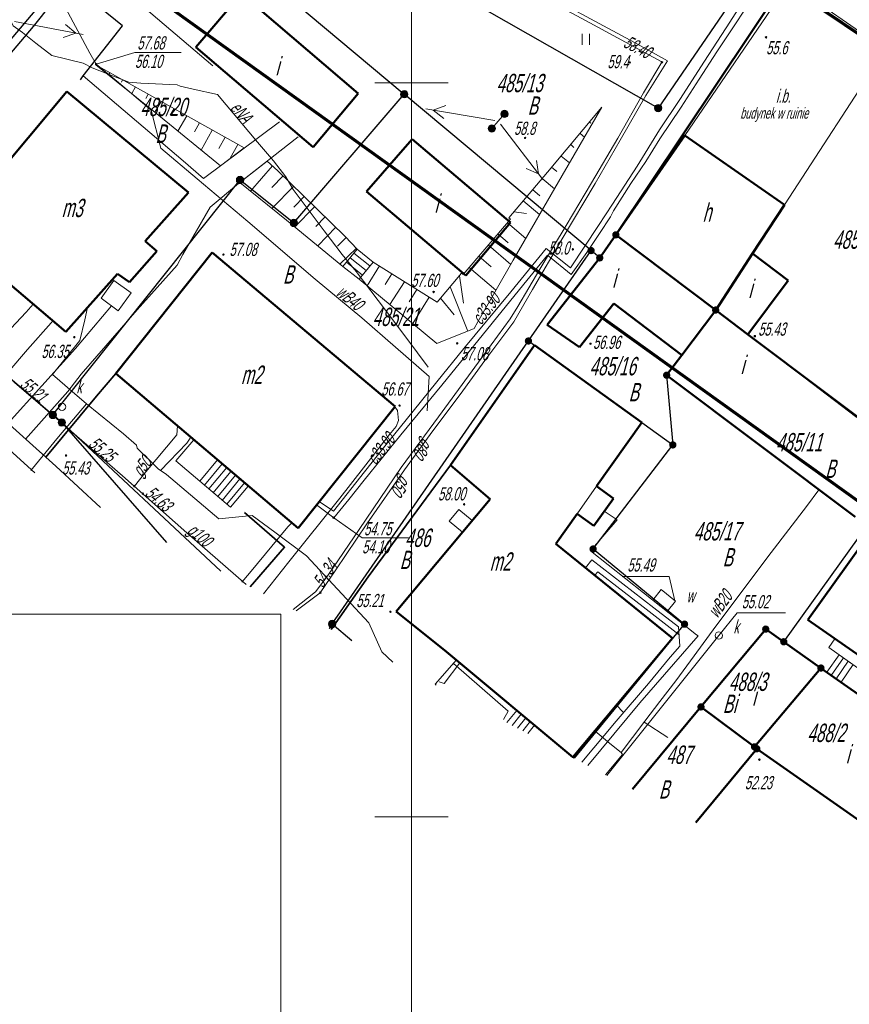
# Model space of a CAD drawing. Header units: millimetres. Extents: x 6567289036 to 6568990308, y 5976640423 to 5977332400.
# Tile 3 of 216: x 6567341331 to 6567397863, y 5976709643 to 5976776722. Entities that reach past the tile are written whole.
import ezdxf

# ---------------------------------------------------------------- set-up
doc = ezdxf.new("R2010")
doc.units = ezdxf.units.MM
doc.layers.add('0_PODKŁADANKI', color=7, linetype='Continuous')
doc.styles.get("Standard").update_dxf_attribs({"font": 'arial.ttf'})

# ---------------------------------------------------------------- blocks, each defined once
blk = doc.blocks.new('EGBP04_02')
at = {"linetype": 'Continuous', "lineweight": 18}
blk.add_hatch(color=7, dxfattribs=at).paths.add_polyline_path([(0, -0.5, 1), (0, 0.5, 1)])
at = {"color": 0, "linetype": 'Continuous', "lineweight": 18}
blk.add_circle((0, 0), 0.5, dxfattribs=at)
blk = doc.blocks.new('EGBP04_03')
at = {"linetype": 'Continuous', "lineweight": 13}
for color, points in [(7, [(0, -0.5, 1), (0, 0.5, 1)]), (0, [(0, -0.1, 1), (0, 0.1, 1)])]:
    blk.add_hatch(color=color, dxfattribs=at).paths.add_polyline_path(points)
at = {"color": 0, "linetype": 'Continuous', "lineweight": 13}
blk.add_circle((0, 0), 0.1, dxfattribs=at)
blk = doc.blocks.new('RTPW01')
at = {"linetype": 'Continuous', "lineweight": 13}
blk.add_hatch(color=0, dxfattribs=at).paths.add_polyline_path([(0, -0.1, 1), (0, 0.1, 1)])
at = {"color": 0, "linetype": 'Continuous', "lineweight": 13}
blk.add_circle((0, 0), 0.1, dxfattribs=at)
blk = doc.blocks.new('SUUS22_01')
at = {"color": 0, "linetype": 'Continuous', "lineweight": 13}
blk.add_circle((0, 0), 0.5, dxfattribs=at)
blk = doc.blocks.new('BUIB04_01')
at = {"linetype": 'Continuous', "lineweight": 18}
blk.add_hatch(color=7, dxfattribs=at).paths.add_polyline_path([(0, -0.5, 1), (0, 0.5, 1)])
at = {"color": 0, "linetype": 'Continuous', "lineweight": 18}
blk.add_circle((0, 0), 0.5, dxfattribs=at)
blk = doc.blocks.new('SUPE04')
at = {"color": 0, "linetype": 'Continuous', "lineweight": 18, "flags": 128}
for points in [[(0.5, 0), (10, 0)], [(9, 0), (7.4, 0.9)], [(9, 0), (7.4, -0.9)]]:
    blk.add_lwpolyline(points, dxfattribs=at)
blk = doc.blocks.new('SUPS01_08')
at = {"linetype": 'Continuous', "lineweight": 13}
blk.add_hatch(color=0, dxfattribs=at).paths.add_polyline_path([(0, -0.1, 1), (0, 0.1, 1)])
at = {"color": 0, "linetype": 'Continuous', "lineweight": 13}
blk.add_circle((0, 0), 0.1, dxfattribs=at)
blk = doc.blocks.new('PTTU04_1')
at = {"color": 0, "linetype": 'Continuous', "lineweight": 18, "flags": 128}
for points in [[(-0.5, 0.7), (-0.5, -0.8)], [(0.5, 0.7), (0.5, -0.8)]]:
    blk.add_lwpolyline(points, dxfattribs=at)

msp = doc.modelspace()

# ---------------------------------------------------------------- linework, layer by layer
at = {"layer": '0_PODKŁADANKI', "linetype": 'Continuous', "lineweight": 13, "flags": 128}
for points in [[(6567368036.345362, 5977052422.753954), (6567368036.345362, 5976672422.753954)], [(6567368036.345362, 5976769922.753954), (6567368036.345362, 5976774922.753954)], [(6567365536.345362, 5976772422.753954), (6567370536.345362, 5976772422.753954)], [(6567368036.345362, 5976719922.753954), (6567368036.345362, 5976724922.753954)], [(6567365536.345362, 5976722422.753954), (6567370536.345362, 5976722422.753954)]]:
    msp.add_lwpolyline(points, dxfattribs=at)
at = {"layer": '0_PODKŁADANKI', "lineweight": 70, "flags": 128}
msp.add_lwpolyline([(6567404736.345362, 5976739422.753954), (6567351762.778372, 5976777404.141075), (6567366146.075858, 5976800736.645169), (6567331457.154829, 5976823648.519215), (6567352156.941767, 5976859663.035738), (6567388004.251012, 5976922023.146966), (6567434454.322674, 5977002407.900146), (6567546736.345362, 5976901322.753954), (6567526086.345362, 5976874932.753954), (6567498709.432438, 5976815801.160638), (6567474536.620397, 5976767698.485344), (6567446143.972124, 5976711666.871627)], close=True, dxfattribs=at)
at = {"layer": '0_PODKŁADANKI', "linetype": 'Continuous', "lineweight": 18, "flags": 128}
for points in [[(6567359974.345362, 5976736538.753954), (6567361496.345362, 5976737732.753954), (6567362326.345362, 5976738852.753954), (6567364466.345362, 5976741992.753954), (6567367316.345362, 5976746212.753954), (6567369876.345362, 5976749672.753954), (6567372606.345362, 5976753382.753954), (6567374756.345362, 5976756332.753954), (6567375266.345362, 5976757172.753954), (6567376776.345362, 5976759722.753954), (6567378576.345362, 5976762702.753954), (6567380286.345362, 5976765602.753954), (6567382086.345362, 5976768652.753954), (6567383846.345362, 5976771742.753954), (6567385096.345362, 5976773822.753954), (6567385046.345362, 5976773862.753954), (6567379636.345362, 5976776792.753954), (6567376866.345362, 5976778302.753954), (6567372216.345362, 5976780872.753954), (6567369336.345362, 5976782402.753954), (6567365226.345362, 5976784632.753954), (6567363346.345362, 5976785642.753954), (6567364716.345362, 5976788152.753954), (6567365746.345362, 5976790112.753954)], [(6567360161.345362, 5976736439.753954), (6567361816.345362, 5976737682.753954), (6567362876.345362, 5976739232.753954), (6567364986.345362, 5976742372.753954), (6567367546.345362, 5976746052.753954), (6567369486.345362, 5976748722.753954), (6567371346.345362, 5976751192.753953), (6567373026.345362, 5976753492.753954), (6567374996.345362, 5976756142.753954), (6567376266.345362, 5976758342.753954), (6567378306.345362, 5976761802.753954), (6567380536.345362, 5976765552.753954), (6567382246.345362, 5976768512.753954), (6567384006.345362, 5976771562.753954), (6567385466.345362, 5976773922.753954), (6567383236.345362, 5976775172.753954), (6567379626.345362, 5976777092.753954), (6567375896.345362, 5976779112.753954), (6567371196.345362, 5976781682.753954), (6567367336.345362, 5976783792.753954), (6567363706.345362, 5976785832.753954), (6567364236.345362, 5976786742.753954), (6567364926.345362, 5976787992.753954), (6567365976.345362, 5976789992.753954)], [(6567377206.345362, 5976761142.753954), (6567378866.345362, 5976759822.753954), (6567380776.345362, 5976762692.753953), (6567381726.345362, 5976764152.753954), (6567383396.345362, 5976766732.753954), (6567384926.345362, 5976769222.753954), (6567386316.345362, 5976771282.753954), (6567387996.345362, 5976773902.753954), (6567389716.345362, 5976776562.753954), (6567391316.345362, 5976779062.753954), (6567392416.345362, 5976778552.753954), (6567393346.345362, 5976780132.753954), (6567392596.345362, 5976780622.753954), (6567393166.345362, 5976781582.753954), (6567395276.345362, 5976784592.753954), (6567396846.345362, 5976786862.753954), (6567398736.345362, 5976789582.753954)], [(6567377286.345362, 5976760672.753954), (6567378906.345362, 5976759372.753954), (6567379986.345362, 5976760852.753954), (6567380846.345362, 5976762162.753954), (6567381596.345362, 5976763292.753954), (6567381796.345362, 5976763692.753953), (6567382986.345362, 5976765552.753954), (6567383996.345362, 5976767062.753954), (6567384956.345362, 5976768612.753954), (6567386396.345362, 5976770762.753954), (6567387626.345362, 5976772662.753954), (6567388846.345362, 5976774522.753954), (6567390056.345362, 5976776382.753954), (6567391376.345362, 5976778392.753954), (6567392486.345362, 5976777822.753954), (6567393866.345362, 5976780162.753954), (6567393116.345362, 5976780652.753954), (6567393706.345362, 5976781672.753954), (6567395346.345362, 5976784042.753954), (6567396986.345362, 5976786412.753954), (6567398856.345362, 5976789102.753954)], [(6567305016.345362, 5976783162.753954), (6567307586.345362, 5976780862.753954), (6567313146.345362, 5976776022.753954), (6567316496.345362, 5976773172.753954), (6567318876.345362, 5976771132.753954), (6567322426.345362, 5976767992.753954), (6567325886.345362, 5976764922.753954), (6567328316.345362, 5976762982.753954), (6567330716.345362, 5976760952.753954), (6567333506.345362, 5976758602.753954), (6567336436.345362, 5976756142.753954), (6567338756.345362, 5976754172.753954), (6567339146.345362, 5976753702.753954), (6567341006.345362, 5976751982.753954), (6567344186.345362, 5976749262.753954), (6567348346.345362, 5976745642.753954), (6567352726.345362, 5976741772.753954), (6567356771.345362, 5976738233.753954)], [(6567304166.345362, 5976780222.753954), (6567304546.345362, 5976779862.753954), (6567305426.345362, 5976778942.753953), (6567310236.345362, 5976774612.753954), (6567315586.345362, 5976769742.753954), (6567320266.345362, 5976765592.753954), (6567324396.345362, 5976761922.753954), (6567326756.345362, 5976759822.753954), (6567331116.345362, 5976755992.753954), (6567334636.345362, 5976752812.753954), (6567339786.345362, 5976748162.753954), (6567341146.345362, 5976746972.753954), (6567342358.345362, 5976745859.753954)], [(6567344476.345362, 5976777482.753954), (6567346106.345362, 5976774432.753954), (6567346536.345362, 5976773692.753953), (6567348066.345362, 5976772442.753953), (6567350296.345362, 5976770562.753954), (6567350956.345362, 5976767972.753954), (6567353416.345362, 5976765872.753954), (6567356886.345362, 5976762962.753954), (6567361456.345362, 5976759042.753954), (6567364646.345362, 5976756402.753954), (6567369226.345362, 5976752412.753954), (6567369086.345362, 5976750072.753954)], [(6567369156.345362, 5976753052.753954), (6567367706.345362, 5976754992.753954), (6567366256.345362, 5976756922.753954), (6567364266.345362, 5976759572.753954), (6567363316.345362, 5976760732.753954), (6567362086.345362, 5976762342.753954), (6567359956.345362, 5976765162.753954), (6567359466.345362, 5976766022.753954), (6567358626.345362, 5976767102.753954), (6567357536.345362, 5976768382.753954), (6567354816.345362, 5976771622.753954), (6567353156.345362, 5976771982.753954), (6567352266.345362, 5976772192.753953), (6567352066.345362, 5976772282.753954), (6567349576.345362, 5976772402.753954), (6567348776.345362, 5976772472.753954), (6567346266.345362, 5976773432.753954), (6567345666.345362, 5976773752.753954), (6567343516.345362, 5976774272.753954), (6567342436.345362, 5976775112.753954), (6567341516.345362, 5976775852.753954), (6567340896.345362, 5976776292.753954), (6567340736.345362, 5976776652.753954)], [(6567346536.345362, 5976773692.753953), (6567349186.345362, 5976774482.753954), (6567352323.345361, 5976774482.753954)], [(6567346606.345362, 5976773612.753954), (6567346606.345362, 5976773602.753954)], [(6567347476.345362, 5976773112.753954), (6567347386.345362, 5976772962.753954)], [(6567348346.345362, 5976772622.753954), (6567348266.345362, 5976772472.753954)], [(6567349226.345362, 5976772142.753954), (6567348966.345362, 5976771682.753954)], [(6567350096.345362, 5976771652.753954), (6567349926.345362, 5976771352.753954)], [(6567350966.345362, 5976771152.753954), (6567350546.345362, 5976770412.753954)], [(6567351846.345362, 5976770662.753954), (6567351586.345362, 5976770222.753954)], [(6567352716.345362, 5976770182.753954), (6567352116.345362, 5976769132.753954)], [(6567380806.345362, 5976770502.753954), (6567380846.345362, 5976770472.753954)], [(6567353576.345362, 5976769692.753953), (6567353236.345362, 5976769082.753954)], [(6567380156.345362, 5976769742.753954), (6567380246.345362, 5976769662.753954)], [(6567354456.345362, 5976769202.753954), (6567353696.345362, 5976767842.753954)], [(6567355326.345362, 5976768712.753954), (6567354906.345362, 5976767952.753954)], [(6567379516.345362, 5976768972.753954), (6567379816.345362, 5976768712.753954)], [(6567356196.345362, 5976768222.753954), (6567355646.345362, 5976767242.753954)], [(6567378876.345362, 5976768212.753954), (6567379086.345362, 5976768022.753954)], [(6567378226.345362, 5976767432.753954), (6567378796.345362, 5976766972.753954)], [(6567358556.345362, 5976766762.753954), (6567357056.345362, 5976765042.753954)], [(6567359286.345362, 5976766082.753954), (6567358516.345362, 5976765282.753954)], [(6567377576.345362, 5976766672.753954), (6567377936.345362, 5976766382.753954)], [(6567360006.345362, 5976765372.753954), (6567358526.345362, 5976763872.753954)], [(6567376936.345362, 5976765902.753954), (6567377766.345362, 5976765202.753954)], [(6567360716.345362, 5976764672.753954), (6567360016.345362, 5976763952.753954)], [(6567376286.345362, 5976765142.753954), (6567376776.345362, 5976764732.753954)], [(6567375636.345362, 5976764382.753954), (6567376756.345362, 5976763442.753953)], [(6567361426.345362, 5976763982.753954), (6567360086.345362, 5976762602.753954)], [(6567374996.345362, 5976763622.753954), (6567375856.345362, 5976763512.753954)], [(6567362146.345362, 5976763282.753954), (6567361516.345362, 5976762622.753954)], [(6567374566.345362, 5976762892.753954), (6567375816.345362, 5976761822.753954)], [(6567362866.345362, 5976762582.753954), (6567361636.345362, 5976761312.753954)], [(6567373916.345362, 5976762122.753954), (6567374606.345362, 5976761522.753954)], [(6567363586.345362, 5976761882.753954), (6567362976.345362, 5976761302.753954)], [(6567373266.345362, 5976761362.753954), (6567374796.345362, 5976760052.753954)], [(6567361566.345362, 5976743662.753954), (6567362726.345362, 5976742792.753954), (6567363766.345362, 5976744042.753954), (6567364796.345362, 5976745342.753954), (6567367296.345362, 5976748432.753954), (6567370086.345362, 5976751832.753954), (6567375386.345362, 5976758332.753954), (6567377286.345362, 5976760672.753954)], [(6567361746.345362, 5976743902.753954), (6567362706.345362, 5976743242.753954), (6567364836.345362, 5976745912.753954), (6567366216.345362, 5976747672.753954), (6567367656.345362, 5976749452.753954), (6567369756.345362, 5976752042.753954), (6567371596.345362, 5976754332.753954), (6567374806.345362, 5976758172.753954), (6567377206.345362, 5976761142.753954)], [(6567364276.345362, 5976761162.753954), (6567363146.345362, 5976760072.753954)], [(6567363356.345362, 5976759902.753954), (6567364336.345362, 5976761092.753954)], [(6567365196.345362, 5976759942.753953), (6567364106.345362, 5976760812.753954)], [(6567364336.345362, 5976761092.753954), (6567365426.345362, 5976760202.753954)], [(6567364686.345362, 5976759322.753954), (6567363596.345362, 5976760192.753953)], [(6567364936.345362, 5976759632.753954), (6567363856.345362, 5976760502.753954)], [(6567365426.345362, 5976760202.753954), (6567364456.345362, 5976759052.753954)], [(6567372616.345362, 5976760602.753954), (6567373456.345362, 5976759882.753954)], [(6567364456.345362, 5976759052.753954), (6567363356.345362, 5976759902.753954)], [(6567365856.345362, 5976759942.753953), (6567365006.345362, 5976758592.753954)], [(6567366696.345362, 5976759402.753954), (6567366236.345362, 5976758672.753954)], [(6567371966.345362, 5976759842.753954), (6567373786.345362, 5976758292.753954)], [(6567367546.345362, 5976758872.753954), (6567366556.345362, 5976757312.753954)], [(6567371296.345362, 5976759282.753954), (6567371576.345362, 5976757402.753954)], [(6567368396.345362, 5976758342.753954), (6567367866.345362, 5976757502.753954)], [(6567370656.345362, 5976758522.753954), (6567371866.345362, 5976755512.753954)], [(6567339006.345362, 5976753872.753954), (6567341776.345362, 5976756802.753954), (6567342256.345362, 5976757342.753954)], [(6567369236.345362, 5976757812.753954), (6567368116.345362, 5976756022.753954)], [(6567370016.345362, 5976757752.753954), (6567370936.345362, 5976756622.753954)], [(6567343576.345362, 5976752542.753954), (6567345426.345362, 5976754862.753954), (6567345766.345362, 5976756272.753954), (6567345956.345362, 5976757112.753954)], [(6567337028.345362, 5976748679.753954), (6567337316.345362, 5976749012.753954), (6567339016.345362, 5976750952.753954), (6567341866.345362, 5976754262.753954), (6567343466.345362, 5976756062.753954), (6567343596.345362, 5976756212.753954)], [(6567343576.345362, 5976752542.753954), (6567344906.345362, 5976751392.753954), (6567345886.345362, 5976750562.753954), (6567348406.345362, 5976748502.753954), (6567349286.345362, 5976747732.753954), (6567349326.345362, 5976747522.753954), (6567350776.345362, 5976746122.753954), (6567351346.345362, 5976745732.753954), (6567354906.345362, 5976742712.753954), (6567357166.345362, 5976742952.753954), (6567358706.345362, 5976741812.753954), (6567360886.345362, 5976740192.753953), (6567362986.345362, 5976737922.753954), (6567365126.345362, 5976735632.753954), (6567366016.345362, 5976733662.753954), (6567366747.345362, 5976732954.753954)], [(6567342094.345362, 5976745998.753954), (6567343966.345362, 5976748292.753954), (6567345886.345362, 5976750562.753954)], [(6567349146.345362, 5976744942.753953), (6567349926.345362, 5976745922.753954), (6567352036.345362, 5976748432.753954), (6567352076.345362, 5976749052.753954)], [(6567350936.345362, 5976746012.753954), (6567352726.345362, 5976747882.753954), (6567352996.345362, 5976748272.753954)], [(6567353196.345362, 5976748102.753954), (6567351976.345362, 5976746662.753954)], [(6567356906.345362, 5976744952.753954), (6567353196.345362, 5976748102.753954)], [(6567351976.345362, 5976746662.753954), (6567355686.345362, 5976743512.753954)], [(6567354816.345362, 5976746732.753954), (6567353606.345362, 5976745272.753954)], [(6567355126.345362, 5976746462.753954), (6567353916.345362, 5976745012.753954)], [(6567355436.345362, 5976746212.753954), (6567354216.345362, 5976744762.753954)], [(6567355726.345362, 5976745942.753953), (6567354516.345362, 5976744492.753954)], [(6567356036.345362, 5976745692.753953), (6567354826.345362, 5976744242.753954)], [(6567356336.345362, 5976745432.753954), (6567355126.345362, 5976743972.753954)], [(6567356646.345362, 5976745172.753954), (6567355436.345362, 5976743722.753954)], [(6567355686.345362, 5976743512.753954), (6567356906.345362, 5976744952.753954)], [(6567381248.345362, 5976725282.753954), (6567382416.345362, 5976726652.753954), (6567382306.345362, 5976726792.753954), (6567383086.345362, 5976727822.753954), (6567383926.345362, 5976728942.753953), (6567384956.345362, 5976730282.753954), (6567386036.345362, 5976731682.753954), (6567387286.345362, 5976733392.753954), (6567388776.345362, 5976735402.753954), (6567392536.345362, 5976740432.753954), (6567394946.345362, 5976743552.753954), (6567395776.345362, 5976744702.753954)], [(6567362726.345362, 5976742792.753954), (6567364666.345362, 5976741412.753954), (6567367828.345362, 5976741412.753954)], [(6567356464.345362, 5976738395.753954), (6567356996.345362, 5976739022.753954), (6567359606.345362, 5976742162.753954), (6567359866.345362, 5976742442.753953)], [(6567379886.345362, 5976739382.753954), (6567380326.345362, 5976739912.753954), (6567384536.345362, 5976736642.753954), (6567386226.345362, 5976735352.753954)], [(6567380526.345362, 5976738872.753954), (6567380726.345362, 5976739112.753954), (6567383816.345362, 5976736722.753954), (6567386266.345362, 5976734812.753954)], [(6567385976.345362, 5976737132.753954), (6567385596.345362, 5976738782.753954), (6567382396.345362, 5976738782.753954)], [(6567388976.345362, 5976734762.753954), (6567390226.345362, 5976736322.753954), (6567393522.345362, 5976736322.753954)], [(6567386226.345362, 5976735352.753954), (6567386316.345362, 5976734042.753954), (6567385646.345362, 5976733302.753954), (6567384176.345362, 5976731502.753954), (6567381986.345362, 5976728942.753953), (6567379644.345362, 5976726130.753954)], [(6567381340.345361, 5976725233.753954), (6567388976.345362, 5976734762.753954)], [(6567397176.345362, 5976733462.753954), (6567396336.345362, 5976732272.753954)], [(6567397466.345362, 5976733252.753954), (6567396636.345362, 5976732042.753954)], [(6567397176.345362, 5976733462.753954), (6567399906.345362, 5976731522.753954)], [(6567369719.345362, 5976731382.753954), (6567369646.345362, 5976731442.753953), (6567371086.345362, 5976733102.753954)], [(6567369909.845369, 5976731614.653962), (6567370260.385372, 5976731494.353954), (6567371312.84537, 5976732906.253946)], [(6567370894.045354, 5976732872.653945), (6567374608.157356, 5976729603.105955), (6567374291.245354, 5976729039.653961)], [(6567371086.345362, 5976733102.753954), (6567375216.345362, 5976729652.753954), (6567374518.345362, 5976728843.753954)], [(6567397796.345362, 5976733022.753954), (6567396976.345362, 5976731812.753954)], [(6567398126.345362, 5976732782.753954), (6567397306.345362, 5976731582.753954)], [(6567396336.345362, 5976732272.753954), (6567399066.345362, 5976730342.753954)], [(6567381986.345362, 5976730042.753954), (6567382486.345362, 5976729532.753954)], [(6567374518.345362, 5976728843.753954), (6567375216.345362, 5976729652.753954)], [(6567375496.345362, 5976729412.753954), (6567374890.345362, 5976728646.753954)], [(6567375216.345362, 5976729652.753954), (6567376406.345362, 5976728652.753954)], [(6567375816.345362, 5976729152.753954), (6567375252.345362, 5976728454.753954)], [(6567376126.345362, 5976728902.753954), (6567375614.345362, 5976728263.753954)], [(6567376406.345362, 5976728652.753954), (6567375948.345361, 5976728086.753954)], [(6567383876.345362, 5976728872.753954), (6567385496.345362, 5976727822.753954)], [(6567380516.345362, 5976728272.753954), (6567381546.345362, 5976727402.753954), (6567382306.345362, 5976726792.753954)]]:
    msp.add_lwpolyline(points, dxfattribs=at)
at = {"layer": '0_PODKŁADANKI', "lineweight": 18, "flags": 128}
for points in [[(6567352506.345362, 5976789102.753954), (6567384836.345362, 5976770702.753954)], [(6567329396.345362, 5976761992.753954), (6567350006.345362, 5976786332.753954)], [(6567367536.345362, 5976771642.753954), (6567350006.345362, 5976786332.753954)], [(6567345736.345362, 5976781022.753954), (6567354496.345362, 5976773572.753954)], [(6567393366.345362, 5976779152.753954), (6567381956.345362, 5976762062.753954)], [(6567400276.345362, 5976774472.753954), (6567393366.345362, 5976779152.753954)], [(6567356636.345362, 5976767982.753954), (6567351686.345362, 5976770752.753954), (6567346526.345362, 5976773652.753954)], [(6567346526.345362, 5976773652.753954), (6567350676.345362, 5976770312.753954), (6567355006.345362, 5976766762.753954), (6567356636.345362, 5976767982.753954)], [(6567345666.345362, 5976772902.753954), (6567352466.345362, 5976767112.753954), (6567353866.345362, 5976765902.753954), (6567359036.345362, 5976769772.753954)], [(6567360016.345362, 5976762872.753954), (6567367536.345362, 5976771642.753954)], [(6567380266.345362, 5976760992.753954), (6567367536.345362, 5976771642.753954)], [(6567381006.345362, 5976770752.753954), (6567378296.345362, 5976766112.753954), (6567374966.345362, 5976760342.753954), (6567372556.345362, 5976756132.753954), (6567372306.345362, 5976755692.753953), (6567369766.345362, 5976754662.753954), (6567364456.345362, 5976759052.753954), (6567365426.345362, 5976760202.753954)], [(6567365426.345362, 5976760202.753954), (6567369776.345362, 5976757472.753954), (6567371436.345362, 5976759452.753954), (6567371556.345362, 5976759362.753954), (6567374766.345362, 5976763122.753954), (6567374656.345362, 5976763222.753954), (6567377306.345362, 5976766342.753954), (6567381006.345362, 5976770752.753954)], [(6567373506.345362, 5976769312.753954), (6567374366.345362, 5976770302.753954)], [(6567360296.345362, 5976768732.753954), (6567356246.345362, 5976765572.753954), (6567354316.345362, 5976763952.753954), (6567352456.345362, 5976760732.753954), (6567352056.345362, 5976759992.753954), (6567349326.345362, 5976756962.753954), (6567345516.345362, 5976752582.753954), (6567344616.345362, 5976751382.753954), (6567341726.345362, 5976748152.753954)], [(6567364336.345362, 5976761092.753954), (6567363356.345362, 5976759902.753954), (6567359506.345362, 5976763072.753954), (6567356326.345362, 5976765632.753954), (6567358186.345362, 5976767082.753954)], [(6567358186.345362, 5976767082.753954), (6567358926.345362, 5976766432.753954), (6567360646.345362, 5976764742.753954), (6567363506.345362, 5976761962.753954), (6567364336.345362, 5976761092.753954)], [(6567343586.345362, 5976749792.753954), (6567356346.345362, 5976765802.753954)], [(6567356346.345362, 5976765802.753954), (6567360016.345362, 5976762872.753954)], [(6567329396.345362, 5976761992.753954), (6567343586.345362, 5976749792.753954)], [(6567381956.345362, 5976762062.753954), (6567380856.345362, 5976760492.753954)], [(6567381956.345362, 5976762062.753954), (6567388756.345362, 5976756942.753953)], [(6567380266.345362, 5976760992.753954), (6567375996.345362, 5976754832.753954)], [(6567380856.345362, 5976760492.753954), (6567380266.345362, 5976760992.753954)], [(6567340536.345362, 5976749232.753954), (6567345126.345362, 5976754332.753954), (6567347576.345362, 5976757222.753954)], [(6567388756.345362, 5976756942.753953), (6567385416.345362, 5976752502.753954)], [(6567388756.345362, 5976756942.753953), (6567398376.345362, 5976749612.753954)], [(6567375996.345362, 5976754832.753954), (6567362626.345362, 5976735552.753954)], [(6567385836.345362, 5976747752.753954), (6567375996.345362, 5976754832.753954)], [(6567385416.345362, 5976752502.753954), (6567398256.345362, 5976742842.753954)], [(6567385416.345362, 5976752502.753954), (6567385836.345362, 5976747752.753954)], [(6567357949.345362, 5976737610.753954), (6567359666.345362, 5976739782.753954), (6567363136.345362, 5976744122.753954), (6567366526.345362, 5976748472.753954), (6567366996.345362, 5976749002.753954), (6567367136.345362, 5976749422.753954), (6567367066.345362, 5976750092.753954), (6567366896.345362, 5976750352.753954)], [(6567343586.345362, 5976749792.753954), (6567344196.345362, 5976749282.753954)], [(6567355038.345362, 5976739150.753954), (6567344196.345362, 5976749282.753954)], [(6567344196.345362, 5976749282.753954), (6567351328.345362, 5976741112.753954)], [(6567380406.345362, 5976740662.753954), (6567385836.345362, 5976747752.753954)], [(6567393396.345362, 5976734342.753954), (6567402296.345362, 5976746742.753954)], [(6567381156.345362, 5976743232.753954), (6567382036.345362, 5976742652.753954), (6567380216.345362, 5976740532.753954), (6567387456.345362, 5976734812.753954), (6567387566.345362, 5976734742.753954), (6567383596.345362, 5976730182.753954), (6567380039.345362, 5976725922.753954)], [(6567386636.345362, 5976735542.753954), (6567380406.345362, 5976740662.753954)], [(6567362626.345362, 5976735552.753954), (6567362414.345362, 5976735247.753954)], [(6567362626.345362, 5976735552.753954), (6567363964.345362, 5976734427.753954)], [(6567379133.345362, 5976726401.753954), (6567386636.345362, 5976735542.753954)], [(6567387756.345362, 5976729902.753954), (6567392166.345362, 5976735202.753954)], [(6567392166.345362, 5976735202.753954), (6567393396.345362, 5976734342.753954)], [(6567395926.345362, 5976732552.753954), (6567393396.345362, 5976734342.753954)], [(6567391406.345362, 5976727182.753954), (6567395926.345362, 5976732552.753954)], [(6567404686.345362, 5976726422.753954), (6567395926.345362, 5976732552.753954)], [(6567383099.345362, 5976724302.753954), (6567387756.345362, 5976729902.753954)], [(6567391406.345362, 5976727182.753954), (6567387756.345362, 5976729902.753954)], [(6567391556.345362, 5976727052.753954), (6567391406.345362, 5976727182.753954)], [(6567387405.345362, 5976722024.753954), (6567391556.345362, 5976727052.753954)], [(6567391556.345362, 5976727052.753954), (6567400656.345362, 5976720692.753953)]]:
    msp.add_lwpolyline(points, dxfattribs=at)
at = {"layer": '0_PODKŁADANKI', "linetype": 'Continuous', "lineweight": 25, "flags": 128}
for points in [[(6567384836.345362, 5976770702.753954), (6567352506.345362, 5976789102.753954)], [(6567329396.345362, 5976761992.753954), (6567350006.345362, 5976786332.753954)], [(6567350006.345362, 5976786332.753954), (6567367536.345362, 5976771642.753954)], [(6567391672.953473, 5976780693.243399), (6567384836.345362, 5976770702.753954)], [(6567345486.345362, 5976772622.753954), (6567345666.345362, 5976772902.753954), (6567348326.345362, 5976776302.753954), (6567344666.345362, 5976779292.753954), (6567342246.345362, 5976776252.753954), (6567339396.345362, 5976772902.753954), (6567335866.345362, 5976768712.753954), (6567329816.345362, 5976761312.753954)], [(6567393366.345362, 5976779152.753954), (6567381956.345362, 5976762062.753954)], [(6567400276.345362, 5976774472.753954), (6567393366.345362, 5976779152.753954)], [(6567360016.345362, 5976762872.753954), (6567367536.345362, 5976771642.753954)], [(6567380266.345362, 5976760992.753954), (6567367536.345362, 5976771642.753954)], [(6567343586.345362, 5976749792.753954), (6567356346.345362, 5976765802.753954)], [(6567356346.345362, 5976765802.753954), (6567360016.345362, 5976762872.753954)], [(6567329396.345362, 5976761992.753954), (6567343586.345362, 5976749792.753954)], [(6567380856.345362, 5976760492.753954), (6567381956.345362, 5976762062.753954)], [(6567381956.345362, 5976762062.753954), (6567388756.345362, 5976756942.753953)], [(6567375996.345362, 5976754832.753954), (6567380266.345362, 5976760992.753954)], [(6567380856.345362, 5976760492.753954), (6567380266.345362, 5976760992.753954)], [(6567385416.345362, 5976752502.753954), (6567388756.345362, 5976756942.753953)], [(6567398376.345362, 5976749612.753954), (6567388756.345362, 5976756942.753953)], [(6567362626.345362, 5976735552.753954), (6567375996.345362, 5976754832.753954)], [(6567375996.345362, 5976754832.753954), (6567385836.345362, 5976747752.753954)], [(6567385416.345362, 5976752502.753954), (6567398256.345362, 5976742842.753954)], [(6567385416.345362, 5976752502.753954), (6567385836.345362, 5976747752.753954)], [(6567344196.345362, 5976749282.753954), (6567343586.345362, 5976749792.753954)], [(6567344196.345362, 5976749282.753954), (6567351328.345362, 5976741112.753954)], [(6567344196.345362, 5976749282.753954), (6567355038.345362, 5976739150.753954)], [(6567380406.345362, 5976740662.753954), (6567385836.345362, 5976747752.753954)], [(6567393396.345362, 5976734342.753954), (6567402296.345362, 5976746742.753954)], [(6567380406.345362, 5976740662.753954), (6567386636.345362, 5976735542.753954)], [(6567362626.345362, 5976735552.753954), (6567362414.345362, 5976735247.753954)], [(6567362626.345362, 5976735552.753954), (6567363964.345362, 5976734427.753954)], [(6567379133.345362, 5976726401.753954), (6567386636.345362, 5976735542.753954)], [(6567387756.345362, 5976729902.753954), (6567392166.345362, 5976735202.753954)], [(6567392166.345362, 5976735202.753954), (6567393396.345362, 5976734342.753954)], [(6567393396.345362, 5976734342.753954), (6567395926.345362, 5976732552.753954)], [(6567391406.345362, 5976727182.753954), (6567395926.345362, 5976732552.753954)], [(6567395926.345362, 5976732552.753954), (6567404686.345362, 5976726422.753954)], [(6567387756.345362, 5976729902.753954), (6567383099.345362, 5976724302.753954)], [(6567387756.345362, 5976729902.753954), (6567391406.345362, 5976727182.753954)], [(6567391556.345362, 5976727052.753954), (6567391406.345362, 5976727182.753954)], [(6567387405.345362, 5976722024.753954), (6567391556.345362, 5976727052.753954)], [(6567391556.345362, 5976727052.753954), (6567400656.345362, 5976720692.753953)]]:
    msp.add_lwpolyline(points, dxfattribs=at)
at = {"layer": '0_PODKŁADANKI', "linetype": 'Continuous', "lineweight": 50, "flags": 128}
for points in [[(6567381956.345362, 5976762062.753954), (6567393416.345362, 5976779232.753954)], [(6567393416.345362, 5976779232.753954), (6567400336.345362, 5976774552.753954)], [(6567353336.345362, 5976774842.753954), (6567356436.345362, 5976778502.753954)], [(6567356436.345362, 5976778502.753954), (6567364386.345362, 5976771702.753954)], [(6567361336.345362, 5976768042.753954), (6567353336.345362, 5976774842.753954)], [(6567336506.345362, 5976762232.753954), (6567344546.345362, 5976771822.753954)], [(6567344546.345362, 5976771822.753954), (6567352826.345362, 5976764952.753954)], [(6567364386.345362, 5976771702.753954), (6567361336.345362, 5976768042.753954)], [(6567381956.345362, 5976762062.753954), (6567386663.164367, 5976768833.637729), (6567393446.345362, 5976764112.753954)], [(6567364966.345362, 5976765022.753954), (6567368086.345362, 5976768592.753954)], [(6567368086.345362, 5976768592.753954), (6567374786.345362, 5976762902.753954)], [(6567352826.345362, 5976764952.753954), (6567349886.345362, 5976761632.753954)], [(6567371736.345362, 5976759302.753954), (6567364966.345362, 5976765022.753954)], [(6567393446.345362, 5976764112.753954), (6567391256.345362, 5976760792.753954)], [(6567374786.345362, 5976762902.753954), (6567371736.345362, 5976759302.753954)], [(6567344486.345362, 5976755452.753954), (6567336506.345362, 5976762232.753954)], [(6567380856.345362, 5976760492.753954), (6567381956.345362, 5976762062.753954)], [(6567381956.345362, 5976762062.753954), (6567388756.345362, 5976756942.753953)], [(6567388756.345362, 5976756942.753953), (6567381956.345362, 5976762062.753954)], [(6567349886.345362, 5976761632.753954), (6567350676.345362, 5976760962.753954)], [(6567347886.345362, 5976752612.753954), (6567354436.345362, 5976760872.753954)], [(6567350676.345362, 5976760962.753954), (6567348806.345362, 5976758832.753954)], [(6567354436.345362, 5976760872.753954), (6567366906.345362, 5976750362.753954)], [(6567391256.345362, 5976760792.753954), (6567388756.345362, 5976756942.753953)], [(6567388756.345362, 5976756942.753953), (6567391256.345362, 5976760792.753954)], [(6567391256.345362, 5976760792.753954), (6567393706.345362, 5976758962.753954)], [(6567377276.345362, 5976755942.753953), (6567380856.345362, 5976760492.753954)], [(6567347986.345362, 5976759412.753954), (6567344486.345362, 5976755452.753954)], [(6567348806.345362, 5976758832.753954), (6567347986.345362, 5976759412.753954)], [(6567393706.345362, 5976758962.753954), (6567390956.345362, 5976755272.753954)], [(6567381806.345362, 5976757382.753954), (6567379476.345362, 5976754412.753954)], [(6567386446.345362, 5976753872.753954), (6567381806.345362, 5976757382.753954)], [(6567388756.345362, 5976756942.753953), (6567386446.345362, 5976753872.753954)], [(6567386446.345362, 5976753872.753954), (6567388756.345362, 5976756942.753953)], [(6567388756.345362, 5976756942.753953), (6567390956.345362, 5976755272.753954)], [(6567390956.345362, 5976755272.753954), (6567388756.345362, 5976756942.753953)], [(6567379476.345362, 5976754412.753954), (6567377276.345362, 5976755942.753953)], [(6567390956.345362, 5976755272.753954), (6567401616.345362, 5976747252.753954)], [(6567370696.345362, 5976746372.753954), (6567376406.345362, 5976754542.753954)], [(6567376406.345362, 5976754542.753954), (6567383716.345362, 5976749272.753954)], [(6567385416.345362, 5976752502.753954), (6567386446.345362, 5976753872.753954)], [(6567360296.345362, 5976742072.753954), (6567347886.345362, 5976752612.753954)], [(6567398256.345362, 5976742842.753954), (6567385416.345362, 5976752502.753954)], [(6567366906.345362, 5976750362.753954), (6567360296.345362, 5976742072.753954)], [(6567383716.345362, 5976749272.753954), (6567380636.345362, 5976744932.753954)], [(6567373396.345362, 5976744062.753954), (6567370696.345362, 5976746372.753954)], [(6567380636.345362, 5976744932.753954), (6567381786.345362, 5976744112.753954)], [(6567395026.345362, 5976735832.753954), (6567401416.345362, 5976744732.753954)], [(6567366976.345362, 5976736412.753954), (6567373396.345362, 5976744062.753954)], [(6567381786.345362, 5976744112.753954), (6567380446.345362, 5976742242.753954)], [(6567379316.345362, 5976743052.753954), (6567377866.345362, 5976741022.753954)], [(6567380446.345362, 5976742242.753954), (6567379316.345362, 5976743052.753954)], [(6567377866.345362, 5976741022.753954), (6567385806.345362, 5976734592.753954)], [(6567370416.345362, 5976733652.753954), (6567366976.345362, 5976736412.753954)], [(6567411926.345362, 5976724062.753954), (6567395026.345362, 5976735832.753954)], [(6567387756.345362, 5976729902.753954), (6567392166.345362, 5976735202.753954)], [(6567392166.345362, 5976735202.753954), (6567395926.345362, 5976732552.753954)], [(6567385806.345362, 5976734592.753954), (6567379016.345362, 5976726482.753954)], [(6567379016.345362, 5976726482.753954), (6567370416.345362, 5976733652.753954)], [(6567395926.345362, 5976732552.753954), (6567391406.345362, 5976727182.753954)], [(6567391406.345362, 5976727182.753954), (6567395926.345362, 5976732552.753954)], [(6567395926.345362, 5976732552.753954), (6567404686.345362, 5976726422.753954)], [(6567383098.345362, 5976724303.753954), (6567387756.345362, 5976729902.753954)], [(6567387756.345362, 5976729902.753954), (6567391406.345362, 5976727182.753954)], [(6567391406.345362, 5976727182.753954), (6567387756.345362, 5976729902.753954)], [(6567391406.345362, 5976727182.753954), (6567391556.345362, 5976727052.753954)], [(6567391556.345362, 5976727052.753954), (6567391406.345362, 5976727182.753954)], [(6567391556.345362, 5976727052.753954), (6567387405.345362, 5976722024.753954)], [(6567400656.345362, 5976720692.753953), (6567391556.345362, 5976727052.753954)]]:
    msp.add_lwpolyline(points, dxfattribs=at)
at = {"layer": '0_PODKŁADANKI', "linetype": 'Continuous', "lineweight": 18, "flags": 128}
for points in [[(6567393446.345362, 5976764112.753954), (6567400326.64982, 5976774689.907651), (6567393754.642534, 5976779263.525724), (6567386663.164367, 5976768833.637729)], [(6567380636.345362, 5976744932.753954), (6567381786.345362, 5976744112.753954), (6567380446.345362, 5976742242.753954), (6567379316.345362, 5976743052.753954)], [(6567371506.345362, 5976741802.753954), (6567370606.345362, 5976742562.753954), (6567371266.345362, 5976743352.753954), (6567372166.345362, 5976742602.753954)], [(6567384466.345362, 5976737172.753954), (6567385036.345362, 5976737892.753954), (6567386016.345362, 5976737112.753954), (6567385446.345362, 5976736402.753954)], [(6567396476.345362, 5976733962.753954), (6567396886.345362, 5976734532.753954), (6567400346.345362, 5976732122.753954), (6567399906.345362, 5976731522.753954)]]:
    msp.add_lwpolyline(points, close=True, dxfattribs=at)
at = {"layer": '0_PODKŁADANKI', "lineweight": 35, "flags": 128}
for points in [[(6567336506.345362, 5976762232.753954), (6567333156.345362, 5976758082.753954), (6567332026.345362, 5976756762.753954), (6567337246.345362, 5976752162.753954), (6567343796.345362, 5976746302.753954), (6567346834.345362, 5976743491.753954)], [(6567343106.345362, 5976746912.753954), (6567346566.345362, 5976751072.753954), (6567347886.345362, 5976752612.753954)], [(6567362566.345362, 5976735167.753954), (6567365086.345362, 5976738762.753954), (6567370696.345362, 5976746372.753954)], [(6567357040.345362, 5976738091.753954), (6567359376.345362, 5976740782.753954), (6567356646.345362, 5976743142.753954)], [(6567379005.345362, 5976726469.753954), (6567379016.345362, 5976726482.753954)], [(6567379093.345362, 5976726422.753954), (6567379016.345362, 5976726482.753954)]]:
    msp.add_lwpolyline(points, dxfattribs=at)
at = {"layer": '0_PODKŁADANKI', "lineweight": 18, "flags": 128}
msp.add_lwpolyline([(6567347746.345362, 5976758952.753954), (6567348916.345362, 5976758102.753954), (6567348036.345362, 5976756892.753954), (6567346876.345362, 5976757742.753954)], close=True, dxfattribs=at)
at = {"layer": '0_PODKŁADANKI', "color": 18, "linetype": 'Continuous', "lineweight": 13, "flags": 128}
msp.add_lwpolyline([(6567293036.345362, 5976736222.753956), (6567359136.345364, 5976736222.753956), (6567359136.345364, 5976672422.753954)], dxfattribs=at)
at = {"layer": '0_PODKŁADANKI'}
for p in [(6567392187.358543, 5976775521.773598), (6567382898.074971, 5976773808.669758), (6567375771.070203, 5976768671.370887), (6567379027.932845, 5976761076.61703)]:
    msp.add_point(p, dxfattribs=at)

# ---------------------------------------------------------------- block references
at = {"layer": '0_PODKŁADANKI', "linetype": 'Continuous'}
for name, p, xscale, yscale, zscale, rotation in [('SUPE04', (6567340736.345362, 5976776652.753954), 500.0000000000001, 500.0000000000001, 500.0000000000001, 349.2), ('SUPE04', (6567373946.345362, 5976769802.753954), 500.0000000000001, 500.0000000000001, 500.0000000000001, 170.3), ('SUPE04', (6567373946.345362, 5976769802.753954), 500.0000000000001, 500.0000000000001, 500.0000000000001, 307.41), ('SUPS01_08', (6567349716.345362, 5976744432.753954), 499.9999999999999, 499.9999999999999, 499.9999999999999, 319.37)]:
    msp.add_blockref(name, p, dxfattribs=dict(at, xscale=xscale, yscale=yscale, zscale=zscale, rotation=rotation))
at = {"layer": '0_PODKŁADANKI', "linetype": 'Continuous', "xscale": 500, "yscale": 500, "zscale": 500}
for name, p in [('PTTU04_1', (6567379916.345362, 5976775412.753954)), ('RTPW01', (6567392187.358543, 5976775521.773598)), ('SUPS01_08', (6567346536.345362, 5976773692.753953)), ('RTPW01', (6567382898.074971, 5976773808.669758)), ('SUPS01_08', (6567385096.345362, 5976773822.753954)), ('EGBP04_02', (6567367536.345362, 5976771642.753954)), ('EGBP04_02', (6567384836.345362, 5976770702.753954)), ('BUIB04_01', (6567374366.345362, 5976770302.753954)), ('BUIB04_01', (6567373506.345362, 5976769312.753954)), ('RTPW01', (6567375771.070203, 5976768671.370887)), ('EGBP04_02', (6567356346.345362, 5976765802.753954)), ('EGBP04_02', (6567360016.345362, 5976762872.753954)), ('EGBP04_03', (6567381956.345362, 5976762062.753954)), ('RTPW01', (6567355216.345362, 5976760722.753954)), ('RTPW01', (6567379027.932845, 5976761076.61703)), ('EGBP04_03', (6567380266.345362, 5976760992.753954)), ('EGBP04_03', (6567380856.345362, 5976760492.753954)), ('RTPW01', (6567369536.345362, 5976758172.753954)), ('EGBP04_03', (6567388756.345362, 5976756942.753953)), ('RTPW01', (6567345046.345362, 5976755092.753954)), ('RTPW01', (6567371146.345362, 5976754672.753954)), ('EGBP04_03', (6567375996.345362, 5976754832.753954)), ('RTPW01', (6567380226.345362, 5976754642.753954)), ('RTPW01', (6567391426.345362, 5976755162.753954)), ('EGBP04_03', (6567385416.345362, 5976752502.753954)), ('SUUS22_01', (6567344216.345362, 5976750342.753954)), ('EGBP04_02', (6567343586.345362, 5976749792.753954)), ('RTPW01', (6567367216.345362, 5976750432.753954)), ('EGBP04_02', (6567344196.345362, 5976749282.753954)), ('EGBP04_03', (6567385836.345362, 5976747752.753954)), ('RTPW01', (6567344496.345362, 5976747032.753954)), ('SUPS01_08', (6567349146.345362, 5976744942.753953)), ('RTPW01', (6567371616.345362, 5976743702.753954)), ('SUPS01_08', (6567362726.345362, 5976742792.753954)), ('EGBP04_03', (6567380406.345362, 5976740662.753954)), ('SUPS01_08', (6567361816.345362, 5976737682.753954)), ('RTPW01', (6567366596.345362, 5976736382.753954)), ('EGBP04_02', (6567362626.345362, 5976735552.753954)), ('EGBP04_03', (6567386636.345362, 5976735542.753954)), ('EGBP04_03', (6567392166.345362, 5976735202.753954)), ('SUUS22_01', (6567388976.345362, 5976734762.753954)), ('EGBP04_03', (6567393396.345362, 5976734342.753954)), ('EGBP04_03', (6567395926.345362, 5976732552.753954)), ('EGBP04_03', (6567387756.345362, 5976729902.753954)), ('EGBP04_03', (6567391406.345362, 5976727182.753954)), ('EGBP04_03', (6567391556.345362, 5976727052.753954)), ('RTPW01', (6567391736.345362, 5976726312.753954))]:
    msp.add_blockref(name, p, dxfattribs=at)

# ---------------------------------------------------------------- texts
at = {"layer": '0_PODKŁADANKI', "lineweight": 18, "oblique": 15, "width": 0.59}
for s, p in [('57.68', (6567349346.345363, 5976774692.753953)), ('55.6', (6567392196.345362, 5976774362.753954)), ('56.10', (6567349186.345362, 5976773432.753954)), ('59.4', (6567381376.345362, 5976773412.753954)), ('i.b.', (6567392866.345363, 5976771072.753954)), ('58.8', (6567375016.345362, 5976768872.753954)), ('57.08', (6567355626.345362, 5976760622.753954)), ('58.0', (6567377336.345362, 5976760722.753954)), ('57.60', (6567368006.345362, 5976758512.753954)), ('55.43', (6567391656.345362, 5976755192.753953)), ('56.96', (6567380396.345362, 5976754292.753954)), ('56.35', (6567342806.345362, 5976753672.753954)), ('57.08', (6567371396.345362, 5976753522.753954)), ('k', (6567345196.345362, 5976751262.753954)), ('56.67', (6567365966.345362, 5976751112.753954)), ('55.43', (6567344216.345362, 5976745732.753954)), ('58.00', (6567369836.345362, 5976743972.753954)), ('54.75', (6567364796.345362, 5976741592.753954)), ('54.10', (6567364666.345362, 5976740362.753954)), ('55.49', (6567382736.345362, 5976739122.753954)), ('55.21', (6567364266.345362, 5976736702.753954)), ('w', (6567386776.345362, 5976737022.753954)), ('55.02', (6567390536.345362, 5976736622.753954)), ('k', (6567389966.345362, 5976734912.753954)), ('52.23', (6567390746.345362, 5976724292.753954))]:
    msp.add_text(s, height=900, dxfattribs=at).set_placement(p)
for s, rotation, p in [('58.40', 332.4000000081, (6567382399.378929, 5976774895.170732)), ('eNA', 310.8999999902, (6567355626.551003, 5976770672.516472)), ('wB40', 321.29999999, (6567362823.626972, 5976758010.366588)), ('c33.90', 51.9000000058, (6567372764.586882, 5976755867.421668)), ('55.21', 320.0999999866, (6567341275.839101, 5976751763.176938)), ('55.25', 319.800000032, (6567345956.561274, 5976747712.571436)), ('c33.90', 51.7999999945, (6567365596.005514, 5976746332.321815)), ('g80', 234.3000000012, (6567368836.125315, 5976748262.447865)), ('g50', 52.0999999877, (6567349626.1042, 5976745532.444029)), ('g50', 236.1000000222, (6567367326.319077, 5976745742.714844)), ('54.63', 319.3999999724, (6567349806.738833, 5976744352.41651)), ('g100', 319.3999999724, (6567352686.738835, 5976741812.416508)), ('54.34', 56.5000000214, (6567361996.527478, 5976737953.028992)), ('wB20', 53.9999999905, (6567388864.460658, 5976735893.747227))]:
    msp.add_text(s, height=900, rotation=rotation, dxfattribs=at).set_placement(p)
at = {"layer": '0_PODKŁADANKI', "lineweight": 25, "oblique": 15, "width": 0.59}
for s, p in [('i', (6567358756.345362, 5976772922.753954)), ('485/13', (6567373816.345362, 5976771782.753954)), ('485/20', (6567349546.345362, 5976770152.753954)), ('B', (6567375946.345362, 5976770242.753954)), ('B', (6567350586.345362, 5976768332.753954)), ('i', (6567369596.345363, 5976763572.753954)), ('m3', (6567344186.345362, 5976763272.753956)), ('h', (6567387866.345362, 5976762972.753954)), ('485/2', (6567396746.345362, 5976761112.753954)), ('B', (6567359276.345362, 5976758742.753954)), ('i', (6567381703.479271, 5976758457.753954)), ('i', (6567390986.345362, 5976757772.753956)), ('485/21', (6567365376.345362, 5976755852.753954)), ('485/16', (6567380156.345362, 5976752492.753954)), ('i', (6567390453.479271, 5976752587.753954)), ('m2', (6567356410.660634, 5976751907.753954)), ('B', (6567382826.345362, 5976750722.753954)), ('485/11', (6567392856.345362, 5976747312.753954)), ('B', (6567396216.345362, 5976745502.753954)), ('485/17', (6567387256.345362, 5976741242.753954)), ('486', (6567367576.345362, 5976740802.753954)), ('B', (6567367226.345362, 5976739292.753954)), ('B', (6567389236.345362, 5976739472.753956)), ('m2', (6567373356.345362, 5976739182.753954)), ('488/3', (6567389646.345362, 5976730992.753954)), ('i', (6567391243.479271, 5976729987.753954)), ('Bi', (6567389246.345362, 5976729492.753954)), ('488/2', (6567394996.345362, 5976727512.753954)), ('487', (6567385386.345362, 5976726022.753954)), ('i', (6567397626.345362, 5976726052.753954)), ('B', (6567384886.345362, 5976723662.753954))]:
    msp.add_text(s, height=1250, dxfattribs=at).set_placement(p)
at = {"layer": '0_PODKŁADANKI', "lineweight": 15, "oblique": 15, "width": 0.59}
msp.add_text('budynek w ruinie', height=750, dxfattribs=at).set_placement((6567390426.345362, 5976769977.753954))

doc.saveas('drawing.dxf')
